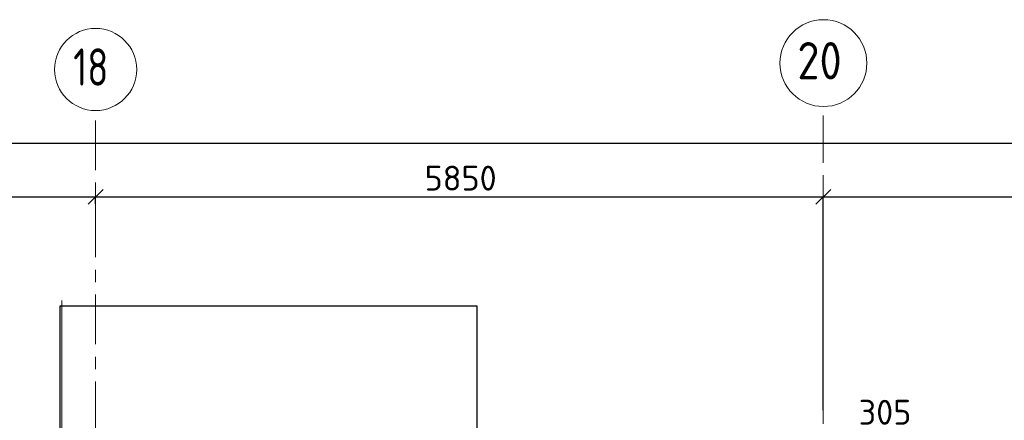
# Model space of a CAD drawing. Header units: metres. Extents: x -38 to 107, y -15 to 21.
# Tile 39 of 254: x 45.04 to 52.96, y 17.33 to 20.55. Entities that reach past the tile are written whole.
import ezdxf

# ---------------------------------------------------------------- set-up
doc = ezdxf.new("R2010")
doc.units = ezdxf.units.M
doc.header["$PDMODE"] = 65
doc.linetypes.add('______11', pattern=[0.5, 0.4, -0.05, 0, -0.05])
doc.linetypes.add('______5', pattern=[1.1, 0.8, -0.1, 0.1, -0.1])
for name, color, linetype, lineweight in [('XR$1$Осевая линия (1)', 7, '______5', 13), ('XR$1$Размерная линия (1)', 7, 'Continuous', 13), ('XR$5$Перекрытие (1)', 7, 'Continuous', 35), ('XR$5$Размерная линия (1)', 7, 'Continuous', 13)]:
    doc.layers.add(name, color=color, linetype=linetype, lineweight=lineweight)
doc.styles.add('ISOCPEUR', font='txt')
doc.dimstyles.new('DIMSTYLE_3', dxfattribs={"dimtxt": 0.2, "dimasz": 0.2, "dimexe": 0, "dimexo": 0, "dimgap": 0.1, "dimtad": 2, "dimdec": 0, "dimlfac": 1000, "dimrnd": 5, "dimzin": 12, "dimdsep": 46, "dimtxsty": 'ISOCPEUR', "dimblk1": 'ALL_ML_STRICH', "dimblk2": 'ALL_ML_STRICH', "dimsah": 1, "dimcen": 0, "dimclrd": 7, "dimclre": 256, "dimclrt": 7, "dimadec": 0, "dimazin": 0, "dimtfac": 1, "dimtdec": 0, "dimtix": 1, "dimtmove": 2, "dimatfit": 3, "dimfxl": 0, "dimtzin": 0, "dimlwd": 0, "dimlwe": -3, "dimarcsym": 0})
doc.dimstyles.new('DIMSTYLE_37', dxfattribs={"dimtxt": 0.2, "dimasz": 0.2, "dimexe": 0, "dimexo": 0, "dimgap": 0.1, "dimtad": 2, "dimdec": 0, "dimlfac": 1000, "dimrnd": 5, "dimzin": 12, "dimdsep": 46, "dimtxsty": 'ISOCPEUR', "dimblk1": 'ALL_ML_STRICH', "dimblk2": 'ALL_ML_STRICH', "dimsah": 1, "dimcen": 0, "dimclrd": 7, "dimclre": 256, "dimclrt": 7, "dimadec": 0, "dimazin": 0, "dimtfac": 1, "dimtdec": 0, "dimtix": 1, "dimtmove": 2, "dimatfit": 3, "dimfxl": 0, "dimtvp": 1.2, "dimtzin": 0, "dimlwd": 0, "dimlwe": -3, "dimarcsym": 0})

# ---------------------------------------------------------------- blocks, each defined once
blk = doc.blocks.new('ALL_ML_STRICH')
at = {"color": 0, "linetype": 'ByBlock', "lineweight": -2}
for p, q in [((0, -0.5), (0, 0.5)), ((-1, 0), (0.5, 0)), ((-0.3, -0.3), (0.3, 0.3))]:
    blk.add_line(p, q, dxfattribs=at)
blk = doc.blocks.new('*D10')
at = {"layer": 'DEFPOINTS', "color": 7, "linetype": 'Continuous', "lineweight": 13, "transparency": 33554687}
for p in [(0.5, 19.5574), (0.5, 19.3768), (61.6, 17.1197)]:
    blk.add_point(p, dxfattribs=at)
at = {"layer": 'XR$1$Размерная линия (1)', "color": 9, "linetype": 'Continuous', "lineweight": -2, "true_color": 0xc7c7c7, "transparency": 33554687}
for p, q in [((0.5, 19.3568), (0.5, 19.5574)), ((61.6, 17.1397), (61.6, 19.5574))]:
    blk.add_line(p, q, dxfattribs=at)
at = {"layer": 'XR$1$Размерная линия (1)', "color": 7, "linetype": 'Continuous', "lineweight": -2, "transparency": 33554687}
blk.add_line((0.5, 19.5574), (61.6, 19.5574), dxfattribs=at)
at = {"layer": 'XR$1$Размерная линия (1)', "color": 7, "linetype": 'Continuous', "lineweight": 13, "transparency": 33554687, "xscale": 0.2, "yscale": 0.2, "zscale": 0.2, "rotation": 180}
blk.add_blockref('ALL_ML_STRICH', (0.5, 19.5574), dxfattribs=at)
at = {"layer": 'XR$1$Размерная линия (1)', "color": 7, "linetype": 'Continuous', "lineweight": 13, "transparency": 33554687, "xscale": 0.2, "yscale": 0.2, "zscale": 0.2}
blk.add_blockref('ALL_ML_STRICH', (61.6, 19.5574), dxfattribs=at)
at = {"layer": 'XR$1$Размерная линия (1)', "color": 7, "linetype": 'Continuous', "lineweight": 13, "transparency": 33554687, "insert": (31.1, 19.7074), "char_height": 0.2, "width": 1, "attachment_point": 5, "style": 'ISOCPEUR'}
blk.add_mtext('\\A1;{61100}', dxfattribs=at)
blk = doc.blocks.new('*D35')
at = {"layer": 'DEFPOINTS', "color": 7, "linetype": 'Continuous', "lineweight": 13, "transparency": 33554687}
for p in [(43.05, 19.1261), (43.05, 19.1044), (45.65, 19.0502)]:
    blk.add_point(p, dxfattribs=at)
at = {"layer": 'XR$1$Размерная линия (1)', "color": 9, "linetype": 'Continuous', "lineweight": -2, "true_color": 0xc7c7c7, "transparency": 33554687}
for p, q in [((43.05, 19.1244), (43.05, 19.1261)), ((45.65, 19.0702), (45.65, 19.1261))]:
    blk.add_line(p, q, dxfattribs=at)
at = {"layer": 'XR$1$Размерная линия (1)', "color": 7, "linetype": 'Continuous', "lineweight": -2, "transparency": 33554687}
blk.add_line((43.05, 19.1261), (45.65, 19.1261), dxfattribs=at)
at = {"layer": 'XR$1$Размерная линия (1)', "color": 7, "linetype": 'Continuous', "lineweight": 13, "transparency": 33554687, "xscale": 0.2, "yscale": 0.2, "zscale": 0.2, "rotation": 180}
blk.add_blockref('ALL_ML_STRICH', (43.05, 19.1261), dxfattribs=at)
at = {"layer": 'XR$1$Размерная линия (1)', "color": 7, "linetype": 'Continuous', "lineweight": 13, "transparency": 33554687, "xscale": 0.2, "yscale": 0.2, "zscale": 0.2}
blk.add_blockref('ALL_ML_STRICH', (45.65, 19.1261), dxfattribs=at)
at = {"layer": 'XR$1$Размерная линия (1)', "color": 7, "linetype": 'Continuous', "lineweight": 13, "transparency": 33554687, "insert": (44.36, 19.2761), "char_height": 0.2, "width": 0.8, "attachment_point": 5, "style": 'ISOCPEUR'}
blk.add_mtext('\\A1;{2600}', dxfattribs=at)
blk = doc.blocks.new('*D36')
at = {"layer": 'DEFPOINTS', "color": 7, "linetype": 'Continuous', "lineweight": 13, "transparency": 33554687}
for p in [(45.65, 19.1261), (45.65, 19.0502), (51.5, 17.3896)]:
    blk.add_point(p, dxfattribs=at)
at = {"layer": 'XR$1$Размерная линия (1)', "color": 9, "linetype": 'Continuous', "lineweight": -2, "true_color": 0xc7c7c7, "transparency": 33554687}
for p, q in [((45.65, 19.0702), (45.65, 19.1261)), ((51.5, 17.4096), (51.5, 19.1261))]:
    blk.add_line(p, q, dxfattribs=at)
at = {"layer": 'XR$1$Размерная линия (1)', "color": 7, "linetype": 'Continuous', "lineweight": -2, "transparency": 33554687}
blk.add_line((45.65, 19.1261), (51.5, 19.1261), dxfattribs=at)
at = {"layer": 'XR$1$Размерная линия (1)', "color": 7, "linetype": 'Continuous', "lineweight": 13, "transparency": 33554687, "xscale": 0.2, "yscale": 0.2, "zscale": 0.2, "rotation": 180}
blk.add_blockref('ALL_ML_STRICH', (45.65, 19.1261), dxfattribs=at)
at = {"layer": 'XR$1$Размерная линия (1)', "color": 7, "linetype": 'Continuous', "lineweight": 13, "transparency": 33554687, "xscale": 0.2, "yscale": 0.2, "zscale": 0.2}
blk.add_blockref('ALL_ML_STRICH', (51.5, 19.1261), dxfattribs=at)
at = {"layer": 'XR$1$Размерная линия (1)', "color": 7, "linetype": 'Continuous', "lineweight": 13, "transparency": 33554687, "insert": (48.585, 19.2761), "char_height": 0.2, "width": 0.8, "attachment_point": 5, "style": 'ISOCPEUR'}
blk.add_mtext('\\A1;{5850}', dxfattribs=at)
blk = doc.blocks.new('*D37')
at = {"layer": 'DEFPOINTS', "color": 7, "linetype": 'Continuous', "lineweight": 13, "transparency": 33554687}
for p in [(51.5, 19.1261), (61.6, 17.4912), (51.5, 17.3896)]:
    blk.add_point(p, dxfattribs=at)
at = {"layer": 'XR$1$Размерная линия (1)', "color": 9, "linetype": 'Continuous', "lineweight": -2, "true_color": 0xc7c7c7, "transparency": 33554687}
for p, q in [((51.5, 17.4096), (51.5, 19.1261)), ((61.6, 17.5112), (61.6, 19.1261))]:
    blk.add_line(p, q, dxfattribs=at)
at = {"layer": 'XR$1$Размерная линия (1)', "color": 7, "linetype": 'Continuous', "lineweight": -2, "transparency": 33554687}
blk.add_line((51.5, 19.1261), (61.6, 19.1261), dxfattribs=at)
at = {"layer": 'XR$1$Размерная линия (1)', "color": 7, "linetype": 'Continuous', "lineweight": 13, "transparency": 33554687, "xscale": 0.2, "yscale": 0.2, "zscale": 0.2, "rotation": 180}
blk.add_blockref('ALL_ML_STRICH', (51.5, 19.1261), dxfattribs=at)
at = {"layer": 'XR$1$Размерная линия (1)', "color": 7, "linetype": 'Continuous', "lineweight": 13, "transparency": 33554687, "xscale": 0.2, "yscale": 0.2, "zscale": 0.2}
blk.add_blockref('ALL_ML_STRICH', (61.6, 19.1261), dxfattribs=at)
at = {"layer": 'XR$1$Размерная линия (1)', "color": 7, "linetype": 'Continuous', "lineweight": 13, "transparency": 33554687, "insert": (56.6, 19.2761), "char_height": 0.2, "width": 1, "attachment_point": 5, "style": 'ISOCPEUR'}
blk.add_mtext('\\A1;{10100}', dxfattribs=at)
blk = doc.blocks.new('*D744')
at = {"layer": 'DEFPOINTS', "color": 7, "linetype": 'Continuous', "lineweight": 13, "transparency": 33554687}
for p in [(51.5, 16.9861), (51.5, 16.8791), (51.8034, 16.5218)]:
    blk.add_point(p, dxfattribs=at)
at = {"layer": 'XR$5$Размерная линия (1)', "color": 9, "linetype": 'Continuous', "lineweight": -2, "true_color": 0xc7c7c7, "transparency": 33554687}
for p, q in [((51.5, 16.8991), (51.5, 16.9861)), ((51.8034, 16.5418), (51.8034, 16.9861))]:
    blk.add_line(p, q, dxfattribs=at)
at = {"layer": 'XR$5$Размерная линия (1)', "color": 7, "linetype": 'Continuous', "lineweight": -2, "transparency": 33554687}
blk.add_line((51.5, 16.9861), (51.8034, 16.9861), dxfattribs=at)
at = {"layer": 'XR$5$Размерная линия (1)', "color": 7, "linetype": 'Continuous', "lineweight": 13, "transparency": 33554687, "xscale": 0.2, "yscale": 0.2, "zscale": 0.2, "rotation": 180}
blk.add_blockref('ALL_ML_STRICH', (51.5, 16.9861), dxfattribs=at)
at = {"layer": 'XR$5$Размерная линия (1)', "color": 7, "linetype": 'Continuous', "lineweight": 13, "transparency": 33554687, "xscale": 0.2, "yscale": 0.2, "zscale": 0.2}
blk.add_blockref('ALL_ML_STRICH', (51.8034, 16.9861), dxfattribs=at)
at = {"layer": 'XR$5$Размерная линия (1)', "color": 7, "linetype": 'Continuous', "lineweight": 13, "transparency": 33554687, "insert": (51.9967, 17.3933), "char_height": 0.2, "width": 0.6, "attachment_point": 5, "style": 'ISOCPEUR'}
blk.add_mtext('\\A1;{305}', dxfattribs=at)

msp = doc.modelspace()

# ---------------------------------------------------------------- linework, layer by layer
at = {"color": 52, "linetype": 'Continuous', "lineweight": 13, "transparency": 33554687}
msp.add_line((45.3782, 18.2934), (45.3782, 16.1934), dxfattribs=at)
msp.add_line((45.3782, 18.2934), (45.3782, 16.1934), dxfattribs=at)
at = {"layer": 'XR$1$Осевая линия (1)', "color": 253, "linetype": '______11', "lineweight": 13, "true_color": 0xa0a0a0, "transparency": 33554687}
for p, q in [((45.65, 6.74), (45.65, 19.78)), ((51.5, 6.8), (51.5, 19.78))]:
    msp.add_line(p, q, dxfattribs=at)
at = {"layer": 'XR$1$Осевая линия (1)', "color": 7, "linetype": 'Continuous', "lineweight": 13, "transparency": 33554687}
for centre, radius in [((51.5018, 20.2012), 0.3493), ((45.6504, 20.1501), 0.3304)]:
    msp.add_circle(centre, radius, dxfattribs=at)
at = {"layer": 'XR$5$Перекрытие (1)', "color": 7, "linetype": 'Continuous', "lineweight": 25, "transparency": 33554687}
for p, q in [((45.3646, 16.8302), (45.3646, 18.2502)), ((45.3646, 18.2502), (48.7146, 18.2502)), ((48.7146, 18.2502), (48.7146, 16.8302))]:
    msp.add_line(p, q, dxfattribs=at)

# ---------------------------------------------------------------- texts
at = {"layer": 'XR$1$Осевая линия (1)', "color": 7, "linetype": 'Continuous', "lineweight": 13, "transparency": 33554687, "char_height": 0.3, "attachment_point": 7, "style": 'ISOCPEUR'}
for s, insert, width in [('\\W0.87;20', (51.2918, 20.0707), 0.550812), ('\\W0.75;18', (45.4704, 20.0196), 0.472281)]:
    msp.add_mtext(s, dxfattribs=dict(at, insert=insert, width=width))

# ---------------------------------------------------------------- dimensions: what is measured, and where the dimension line sits
at = {"layer": 'XR$1$Размерная линия (1)', "color": 7, "linetype": 'Continuous', "lineweight": 13, "transparency": 33554687}
for base, p1, p2, picture, middle in [((61.6, 19.5574), (0.5, 19.3568), (61.6, 17.1397), '*D10', (31.1, 19.7074)), ((45.65, 19.1261), (43.05, 19.1244), (45.65, 19.0702), '*D35', (44.36, 19.2761)), ((51.5, 19.1261), (45.65, 19.0702), (51.5, 17.4096), '*D36', (48.585, 19.2761)), ((61.6, 19.1261), (51.5, 17.4096), (61.6, 17.5112), '*D37', (56.6, 19.2761))]:
    dim = msp.add_linear_dim(base=base, p1=p1, p2=p2, dimstyle='DIMSTYLE_3', override={"dimpost": '<>', "dimclrd": 7, "dimclre": 9, "dimclrt": 7, "dimlwd": 0, "dimlwe": 65533}, dxfattribs=at)
    dim.commit()
    dim.dimension.update_dxf_attribs({"geometry": picture, "text_midpoint": middle, "dimtype": 160})
at = {"layer": 'XR$5$Размерная линия (1)', "color": 7, "linetype": 'Continuous', "lineweight": 13, "transparency": 33554687}
dim = msp.add_linear_dim(base=(51.8034, 16.9861), p1=(51.5, 16.8991), p2=(51.8034, 16.5418), dimstyle='DIMSTYLE_37', override={"dimpost": '<>', "dimclrd": 7, "dimclre": 9, "dimclrt": 7, "dimlwd": 0, "dimlwe": 65533}, dxfattribs=at)
dim.commit()
dim.dimension.update_dxf_attribs({"geometry": '*D744', "text_midpoint": (51.9967, 17.3933), "dimtype": 160})

doc.saveas('drawing.dxf')
